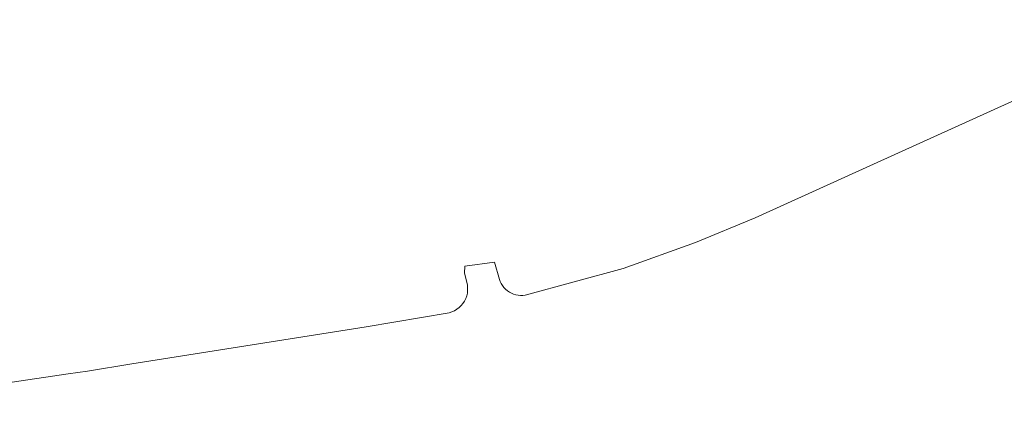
# Model space of a CAD drawing. Extents: x -134780 to 5540120, y 74663 to 5964901.
# Tile 66 of 71: x 5539703 to 5539865, y 5961211 to 5961274. Entities that reach past the tile are written whole.
import ezdxf

# ---------------------------------------------------------------- set-up
doc = ezdxf.new("R2010")
doc.units = 0
doc.header["$MEASUREMENT"] = 0
doc.layers.add('kraweznik_Nr_Pióra__7', color=7, linetype='Continuous', lineweight=13)
doc.layers.add('mapa', color=7, linetype='Continuous', lineweight=13)

# ---------------------------------------------------------------- blocks, each defined once
blk = doc.blocks.new('mapa')
at = {"layer": 'kraweznik_Nr_Pióra__7', "color": 252, "linetype": 'Continuous', "flags": 128}
blk.add_lwpolyline([(5539895.7, 5961273.58), (5539847.35, 5961251.67), (5539823.71, 5961241), (5539813.93, 5961236.89), (5539801.98, 5961232.64), (5539785.87, 5961228.24), (5539785.48, 5961228.2), (5539785.1, 5961228.2), (5539784.71, 5961228.23), (5539784.33, 5961228.31), (5539783.96, 5961228.42), (5539783.6, 5961228.57), (5539783.26, 5961228.76), (5539782.94, 5961228.98), (5539782.64, 5961229.23), (5539782.37, 5961229.51), (5539782.13, 5961229.81), (5539781.92, 5961230.14), (5539781.75, 5961230.49), (5539781.61, 5961230.85), (5539780.82, 5961233.67), (5539775.95, 5961233.02), (5539775.86, 5961231.85), (5539776.34, 5961229.97), (5539776.39, 5961229.51), (5539776.39, 5961229.04), (5539776.34, 5961228.58), (5539776.24, 5961228.13), (5539776.08, 5961227.69), (5539775.87, 5961227.28), (5539775.62, 5961226.89), (5539775.32, 5961226.53), (5539774.99, 5961226.21), (5539774.62, 5961225.93), (5539774.22, 5961225.69), (5539773.79, 5961225.5), (5539773.35, 5961225.36), (5539759.69, 5961223.05), (5539721.06, 5961216.94), (5539713.79, 5961215.75), (5539710.61, 5961215.28), (5539680.29, 5961210.78)], dxfattribs=at)

msp = doc.modelspace()

# ---------------------------------------------------------------- block references
at = {"layer": 'mapa', "color": 4, "lineweight": 40}
msp.add_blockref('mapa', (0, 0), dxfattribs=at)

doc.saveas('drawing.dxf')
